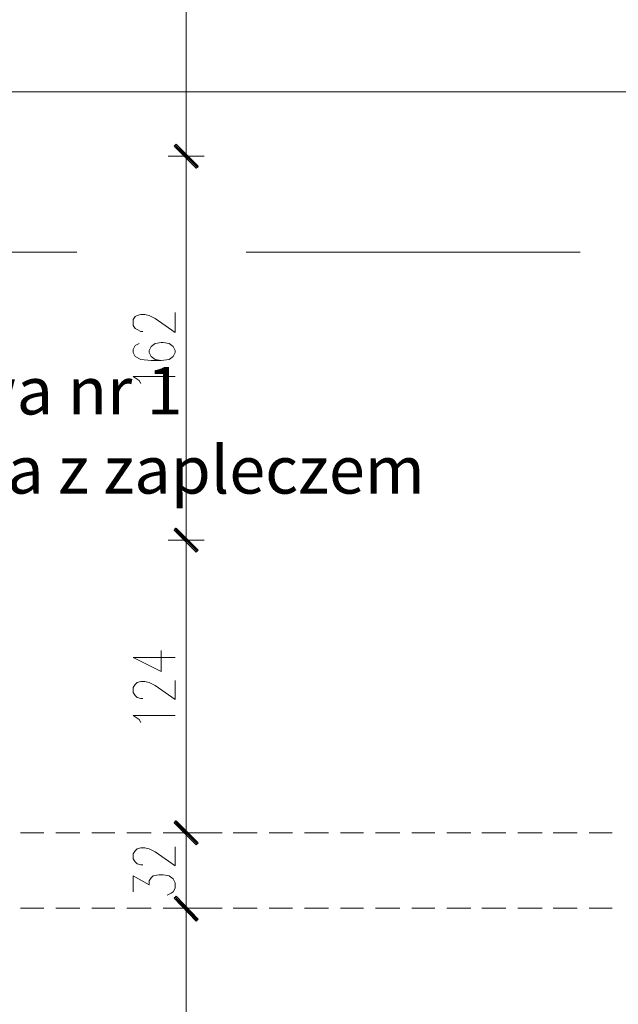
# Model space of a CAD drawing. Header units: inches. Extents: x 1504 to 12593, y -807 to 3183.
# Tile 96 of 256: x 3187 to 3439, y 1540 to 1955. Entities that reach past the tile are written whole.
import ezdxf

# ---------------------------------------------------------------- set-up
doc = ezdxf.new("R2010")
doc.units = ezdxf.units.IN
doc.header["$MEASUREMENT"] = 0
doc.layers.add('at_Entity', color=7, linetype='Continuous')
doc.layers.add('at_Solid', color=7, linetype='Continuous')

msp = doc.modelspace()

# ---------------------------------------------------------------- hatches: boundary and pattern name
at = {"layer": 'at_Solid', "lineweight": 15}
for points in [[(3253.02, 1902.24), (3252.18, 1901.39), (3262.34, 1892.52)], [(3262.34, 1892.94), (3252.18, 1901.39), (3253.02, 1902.24)], [(3252.18, 1901.39), (3262.34, 1892.52), (3261.5, 1892.1)], [(3261.5, 1892.1), (3262.34, 1892.94), (3252.18, 1901.39)], [(3252.63, 1740.46), (3252.18, 1739.61), (3262.34, 1731.16)], [(3262.34, 1731.16), (3252.18, 1739.61), (3253.02, 1740.46)], [(3252.18, 1739.61), (3262.34, 1731.16), (3261.5, 1730.32)], [(3261.5, 1730.32), (3262.34, 1731.16), (3252.18, 1739.61)], [(3253.02, 1617.12), (3252.18, 1616.27), (3262.34, 1607.82)], [(3262.34, 1607.82), (3252.18, 1616.27), (3252.63, 1617.12)], [(3252.18, 1616.27), (3262.34, 1607.82), (3261.5, 1606.98)], [(3261.5, 1606.98), (3262.34, 1607.82), (3252.18, 1616.27)], [(3253.02, 1585.44), (3252.18, 1584.59), (3262.34, 1575.72)], [(3262.34, 1575.72), (3252.18, 1584.59), (3253.02, 1585.44)], [(3252.18, 1584.59), (3262.34, 1575.72), (3261.5, 1574.88)], [(3261.5, 1575.29), (3262.34, 1575.72), (3252.18, 1584.59)]]:
    msp.add_hatch(color=7, dxfattribs=at).paths.add_polyline_path(points)

# ---------------------------------------------------------------- linework, layer by layer
at = {"layer": 'at_Entity', "color": 7, "lineweight": 15}
for p, q in [((3257.26, 1902.66), (3257.26, 2051.34)), ((3461.67, 1924.2), (2852.19, 1924.2)), ((3257.26, 1888.72), (3257.26, 1905.19)), ((3257.26, 1905.19), (3257.26, 1888.72)), ((3253.02, 1902.24), (3252.18, 1901.39)), ((3252.18, 1901.39), (3253.02, 1902.24)), ((3252.18, 1901.39), (3262.34, 1892.52)), ((3252.18, 1901.39), (3262.34, 1892.52)), ((3261.5, 1892.1), (3252.18, 1901.39)), ((3262.34, 1892.94), (3252.18, 1901.39)), ((3252.18, 1901.39), (3261.5, 1892.1)), ((3262.34, 1892.94), (3252.18, 1901.39)), ((3261.89, 1892.52), (3252.63, 1901.81)), ((3252.63, 1901.81), (3261.89, 1892.52)), ((3262.34, 1892.52), (3253.02, 1902.24)), ((3253.02, 1902.24), (3262.34, 1892.94)), ((3249.67, 1897.17), (3264.85, 1897.17)), ((3264.85, 1897.17), (3249.67, 1897.17)), ((3261.5, 1892.1), (3262.34, 1892.94)), ((3262.34, 1892.52), (3261.5, 1892.1)), ((3257.26, 1740.88), (3257.26, 1891.25)), ((3211.24, 1856.61), (3070.54, 1856.61)), ((3423.23, 1856.61), (3282.59, 1856.61)), ((3234.89, 1828.31), (3235.73, 1829.58)), ((3235.73, 1829.58), (3236.56, 1830)), ((3236.56, 1830), (3238.24, 1830.43)), ((3238.24, 1830.43), (3239.91, 1830.43)), ((3239.91, 1830.43), (3241.64, 1830)), ((3241.64, 1830), (3244.15, 1828.74)), ((3252.63, 1822.82), (3252.63, 1831.27)), ((3234.89, 1825.78), (3234.89, 1828.31)), ((3235.73, 1824.51), (3234.89, 1825.78)), ((3244.15, 1828.74), (3252.63, 1822.82)), ((3236.56, 1824.09), (3235.73, 1824.51)), ((3238.24, 1823.25), (3236.56, 1824.09)), ((3239.07, 1823.25), (3238.24, 1823.25)), ((3235.73, 1817.33), (3234.89, 1815.64)), ((3237.4, 1818.18), (3235.73, 1817.33)), ((3242.48, 1816.91), (3241.64, 1815.22)), ((3244.15, 1818.18), (3242.48, 1816.91)), ((3246.72, 1818.6), (3244.15, 1818.18)), ((3247.55, 1818.6), (3246.72, 1818.6)), ((3250.06, 1818.18), (3247.55, 1818.6)), ((3251.74, 1816.91), (3250.06, 1818.18)), ((3252.63, 1815.22), (3251.74, 1816.91)), ((3234.89, 1815.64), (3234.89, 1814.38)), ((3234.89, 1814.38), (3235.73, 1812.69)), ((3235.73, 1812.69), (3238.24, 1811.42)), ((3241.64, 1815.22), (3241.64, 1814.38)), ((3241.64, 1814.38), (3242.48, 1812.69)), ((3242.48, 1812.69), (3244.15, 1811.42)), ((3250.06, 1811.42), (3251.74, 1812.69)), ((3251.74, 1812.69), (3252.63, 1814.38)), ((3252.63, 1814.38), (3252.63, 1815.22)), ((3238.24, 1811.42), (3242.48, 1811)), ((3242.48, 1811), (3246.72, 1811)), ((3244.15, 1811.42), (3246.72, 1811)), ((3246.72, 1811), (3250.06, 1811.42)), ((3237.4, 1802.55), (3234.89, 1804.24)), ((3234.89, 1804.24), (3252.63, 1804.24)), ((3238.24, 1801.28), (3237.4, 1802.55)), ((3257.26, 1726.94), (3257.26, 1743.83)), ((3257.26, 1743.83), (3257.26, 1727.36)), ((3252.63, 1740.46), (3252.18, 1739.61)), ((3252.18, 1739.61), (3253.02, 1740.46)), ((3252.18, 1739.61), (3262.34, 1731.16)), ((3252.18, 1739.61), (3262.34, 1731.16)), ((3261.5, 1730.32), (3252.18, 1739.61)), ((3262.34, 1731.16), (3252.18, 1739.61)), ((3252.18, 1739.61), (3261.5, 1730.32)), ((3262.34, 1731.16), (3252.18, 1739.61)), ((3262.34, 1731.16), (3252.63, 1740.46)), ((3261.89, 1730.74), (3252.63, 1740.03)), ((3252.63, 1740.03), (3261.89, 1730.74)), ((3253.02, 1740.46), (3262.34, 1731.16)), ((3249.67, 1735.39), (3264.46, 1735.39)), ((3264.85, 1735.39), (3249.67, 1735.39)), ((3257.26, 1617.54), (3257.26, 1729.9)), ((3262.34, 1731.16), (3261.5, 1730.32)), ((3261.5, 1730.32), (3262.34, 1731.16)), ((3246.72, 1680.05), (3246.72, 1688.92)), ((3234.89, 1685.97), (3246.72, 1680.05)), ((3234.89, 1685.97), (3252.63, 1685.97)), ((3236.56, 1675.4), (3238.24, 1675.83)), ((3238.24, 1675.83), (3239.91, 1675.83)), ((3239.91, 1675.83), (3241.64, 1675.4)), ((3252.63, 1668.22), (3252.63, 1676.25)), ((3234.89, 1673.3), (3235.73, 1674.56)), ((3234.89, 1671.18), (3234.89, 1673.3)), ((3235.73, 1674.56), (3236.56, 1675.4)), ((3241.64, 1675.4), (3244.15, 1674.14)), ((3244.15, 1674.14), (3252.63, 1668.22)), ((3235.73, 1669.91), (3234.89, 1671.18)), ((3236.56, 1669.07), (3235.73, 1669.91)), ((3238.24, 1668.65), (3236.56, 1669.07)), ((3239.07, 1668.65), (3238.24, 1668.65)), ((3237.4, 1659.78), (3234.89, 1661.47)), ((3234.89, 1661.47), (3252.63, 1661.47)), ((3238.24, 1658.51), (3237.4, 1659.78)), ((3257.26, 1604.02), (3257.26, 1620.49)), ((3257.26, 1620.49), (3257.26, 1604.02)), ((3253.02, 1617.12), (3252.18, 1616.27)), ((3252.18, 1616.27), (3252.63, 1617.12)), ((3252.18, 1616.27), (3262.34, 1607.82)), ((3252.18, 1616.27), (3262.34, 1607.82)), ((3261.5, 1606.98), (3252.18, 1616.27)), ((3262.34, 1607.82), (3252.18, 1616.27)), ((3252.18, 1616.27), (3261.5, 1606.98)), ((3262.34, 1607.82), (3252.18, 1616.27)), ((3252.63, 1617.12), (3262.34, 1607.82)), ((3261.89, 1607.4), (3252.63, 1616.69)), ((3252.63, 1616.69), (3261.89, 1607.4)), ((3262.34, 1607.82), (3253.02, 1617.12)), ((3187.53, 1612.05), (3197.29, 1612.05)), ((3202.31, 1612.05), (3212.46, 1612.05)), ((3217.54, 1612.05), (3227.25, 1612.05)), ((3232.32, 1612.05), (3242.48, 1612.05)), ((3247.55, 1612.05), (3257.26, 1612.05)), ((3249.67, 1612.05), (3264.85, 1612.05)), ((3264.46, 1612.05), (3249.67, 1612.05)), ((3262.34, 1612.05), (3272.44, 1612.05)), ((3277.12, 1612.05), (3287.22, 1612.05)), ((3292.3, 1612.05), (3302, 1612.05)), ((3307.08, 1612.05), (3317.23, 1612.05)), ((3322.31, 1612.05), (3332.02, 1612.05)), ((3337.09, 1612.05), (3347.25, 1612.05)), ((3352.27, 1612.05), (3362.03, 1612.05)), ((3367.05, 1612.05), (3377.2, 1612.05)), ((3381.83, 1612.05), (3391.99, 1612.05)), ((3397.06, 1612.05), (3407.22, 1612.05)), ((3411.85, 1612.05), (3422, 1612.05)), ((3427.08, 1612.05), (3436.79, 1612.05)), ((3235.73, 1604.44), (3236.56, 1605.29)), ((3236.56, 1605.29), (3238.24, 1605.71)), ((3238.24, 1605.71), (3239.91, 1605.71)), ((3239.91, 1605.71), (3241.64, 1605.29)), ((3241.64, 1605.29), (3244.15, 1604.02)), ((3252.63, 1598.11), (3252.63, 1606.13)), ((3257.26, 1585.85), (3257.26, 1606.56)), ((3262.34, 1607.82), (3261.5, 1606.98)), ((3261.5, 1606.98), (3262.34, 1607.82)), ((3234.89, 1603.18), (3235.73, 1604.44)), ((3234.89, 1601.06), (3234.89, 1603.18)), ((3244.15, 1604.02), (3252.63, 1598.11)), ((3235.73, 1599.8), (3234.89, 1601.06)), ((3236.56, 1598.95), (3235.73, 1599.8)), ((3238.24, 1598.53), (3236.56, 1598.95)), ((3239.07, 1598.53), (3238.24, 1598.53)), ((3234.89, 1587.13), (3234.89, 1593.88)), ((3234.89, 1593.88), (3241.64, 1590.08)), ((3241.64, 1591.77), (3242.48, 1593.04)), ((3242.48, 1593.04), (3243.31, 1593.88)), ((3243.31, 1593.88), (3245.82, 1594.31)), ((3245.82, 1594.31), (3247.55, 1594.31)), ((3247.55, 1594.31), (3250.06, 1593.88)), ((3250.06, 1593.88), (3251.74, 1592.62)), ((3241.64, 1590.08), (3241.64, 1591.77)), ((3251.74, 1592.62), (3252.63, 1590.93)), ((3252.63, 1588.81), (3251.74, 1587.13)), ((3252.63, 1590.93), (3252.63, 1588.81)), ((3250.9, 1586.7), (3249.23, 1585.85)), ((3251.74, 1587.13), (3250.9, 1586.7)), ((3253.02, 1585.44), (3252.18, 1584.59)), ((3252.18, 1584.59), (3253.02, 1585.44)), ((3252.18, 1584.59), (3262.34, 1575.72)), ((3252.18, 1584.59), (3262.34, 1575.72)), ((3261.5, 1574.88), (3252.18, 1584.59)), ((3262.34, 1575.72), (3252.18, 1584.59)), ((3252.18, 1584.59), (3261.5, 1575.29)), ((3262.34, 1575.72), (3252.18, 1584.59)), ((3261.89, 1575.29), (3252.63, 1585.01)), ((3252.63, 1585.01), (3261.89, 1575.72)), ((3262.34, 1575.72), (3253.02, 1585.44)), ((3253.02, 1585.44), (3262.34, 1575.72)), ((3257.26, 1571.92), (3257.26, 1588.39)), ((3257.26, 1588.39), (3257.26, 1571.92)), ((3187.53, 1580.36), (3197.29, 1580.36)), ((3202.31, 1580.36), (3212.46, 1580.36)), ((3217.54, 1580.36), (3227.25, 1580.36)), ((3232.32, 1580.36), (3242.48, 1580.36)), ((3247.55, 1580.36), (3257.26, 1580.36)), ((3249.67, 1580.36), (3264.85, 1580.36)), ((3264.85, 1580.36), (3249.67, 1580.36)), ((3262.34, 1580.36), (3272.44, 1580.36)), ((3277.12, 1580.36), (3287.22, 1580.36)), ((3292.3, 1580.36), (3302, 1580.36)), ((3307.08, 1580.36), (3317.23, 1580.36)), ((3322.31, 1580.36), (3332.02, 1580.36)), ((3337.09, 1580.36), (3347.25, 1580.36)), ((3352.27, 1580.36), (3362.03, 1580.36)), ((3367.05, 1580.36), (3377.2, 1580.36)), ((3381.83, 1580.36), (3391.99, 1580.36)), ((3397.06, 1580.36), (3407.22, 1580.36)), ((3411.85, 1580.36), (3422, 1580.36)), ((3427.08, 1580.36), (3436.79, 1580.36)), ((3257.26, 888.47), (3257.26, 1574.45)), ((3262.34, 1575.72), (3261.5, 1574.88)), ((3261.5, 1575.29), (3262.34, 1575.72))]:
    msp.add_line(p, q, dxfattribs=at)

# ---------------------------------------------------------------- texts
at = {"insert": (2902.19, 1808.31), "char_height": 20, "attachment_point": 1}
msp.add_mtext_dynamic_manual_height_columns('{\\fTimes New Roman|b0|i0|c238|p18;             strefa pożarowa nr 1\\P- piwnica sala taneczna z zapleczem}', width=565, gutter_width=1, heights=[0], dxfattribs=at)

doc.saveas('drawing.dxf')
